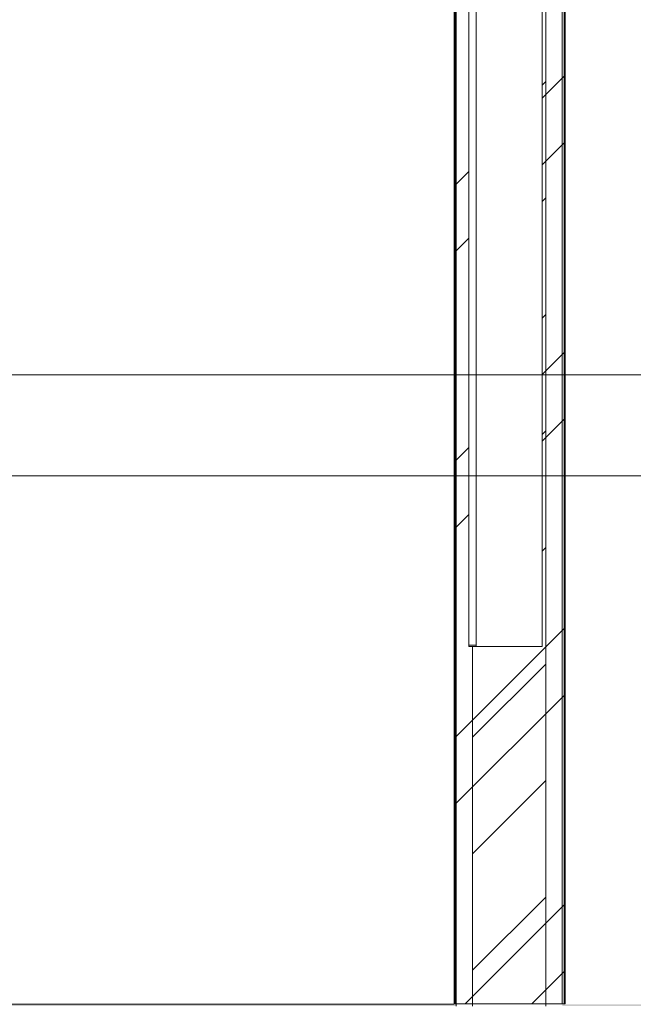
# Model space of a CAD drawing. Header units: metres. Extents: x 1.7 to 42.3, y -72.9 to -47.6.
# Tile 212 of 216: x 31.8 to 32.6, y -54.3 to -53. Entities that reach past the tile are written whole.
import ezdxf

# ---------------------------------------------------------------- set-up
doc = ezdxf.new("R2010")
doc.units = ezdxf.units.M
doc.layers.add('2PAV - FRIG_dwg', color=7, linetype='Continuous', lineweight=18, true_color=0x767676)
doc.layers.add('TUB_FRIGO', color=30, linetype='Continuous', lineweight=18, true_color=0xff7f00)
for name, color, linetype, lineweight in [('A-GLAZ', 7, 'Continuous', 18), ('A-WALL', 7, 'Continuous', 18), ('A-WALL-PATT', 7, 'Continuous', 18), ('G-ANNO-SYMB', 7, 'Continuous', 9)]:
    doc.layers.add(name, color=color, linetype=linetype, lineweight=lineweight)
pattern_1 = [(49.99999999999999, (21.555, -62.9), (0.5465545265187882, -0.04781508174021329), [0.05715, -0.62865]), (355, (21.555, -62.9), (-0.1057276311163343, 0.5731658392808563), [0.04572, -0.50292]), (100.451, (21.601, -62.904), (0.440827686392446, 0.5253490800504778), [0.04857, -0.53427]), (46.184, (21.555, -62.748), (0.8132373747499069, -0.1261291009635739), [0.08573, -0.9429799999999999]), (96.636, (21.623, -62.758), (0.7122119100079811, 0.7422871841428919), [0.07286000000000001, -0.8014100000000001]), (351.184, (21.555, -62.748), (0.7122166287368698, 0.7422739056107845), [0.06858, -0.75438]), (21, (21.631, -62.786), (0.4548461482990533, -0.3067949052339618), [0.05715, -0.62865]), (326, (21.631, -62.786), (0.1854048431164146, 0.5525599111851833), [0.04572, -0.50292]), (71.45100000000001, (21.669, -62.81100000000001), (0.6402508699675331, 0.2457631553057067), [0.04857, -0.53427]), (37.50000000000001, (21.555, -62.9), (0.009260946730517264, 0.2536671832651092), [0.02515, -0.47168, 0.02515, -0.48539, -0.5048199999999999]), (37.50000000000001, (21.555, -62.9), (0.009260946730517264, 0.2536671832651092), [-1.007, 0.02515, -0.47968]), (7.499999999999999, (21.555, -62.9), (0.2004558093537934, 0.3005459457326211), [0.02515, -0.26594, 0.02515, -0.46025, -0.1924]), (7.499999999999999, (21.555, -62.9), (0.2004558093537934, 0.3005459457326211), [-0.7764800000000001, 0.02515, -0.16726]), (327.5, (21.385, -62.9), (0.4067681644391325, -0.01718819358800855), [0.02515, -0.16535, 0.02515, -0.56921, -0.78867]), (327.5, (21.385, -62.9), (0.4067681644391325, -0.01718819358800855), [-0.78486, 0.02515, -0.76352]), (317.5, (21.309, -62.9), (0.4443831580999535, 0.07627942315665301), [0.02515, -0.2225, 0.02515, -0.36957, -0.56007]), (317.5, (21.309, -62.9), (0.4443831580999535, 0.07627942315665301), [-0.64237, 0.02515, -0.53492])]

# ---------------------------------------------------------------- blocks, each defined once
blk = doc.blocks.new('CBasculante 2_00m com grade2 - J7 basculante 2_00 x 0_50 banheiro-7181105-2PAV - FRIGORÍFICA')
at = {"layer": 'A-GLAZ', "color": 253, "true_color": 0xaaaaaa}
for p, q in [((-0.5000000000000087, 0.05499999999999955), (1.499999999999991, 0.05499999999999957)), ((-0.5000000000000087, 0.04499999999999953), (-0.5000000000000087, 0.05499999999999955)), ((-0.4980000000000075, 0.04499999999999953), (-0.4980000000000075, 0.05499999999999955)), ((1.497999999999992, 0.05499999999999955), (-0.4980000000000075, 0.05499999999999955)), ((1.499999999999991, 0.04499999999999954), (-0.5000000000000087, 0.04499999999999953)), ((-0.5000000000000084, 0.04499999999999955), (1.499999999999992, 0.04499999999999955)), ((-0.5000000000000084, -0.04500000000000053), (-0.5000000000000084, 0.04499999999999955)), ((1.497999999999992, 0.04499999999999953), (-0.4980000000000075, 0.04499999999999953)), ((1.499999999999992, -0.04500000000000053), (-0.5000000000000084, -0.04500000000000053))]:
    blk.add_line(p, q, dxfattribs=at)
blk = doc.blocks.new('4 GRE - ESCOLA DE CINEMA E AUDIOVISUAL CINE REX R07_rvt-1-2PAV - FRIGORÍFICA')
at = {"layer": 'A-WALL-PATT', "true_color": 0xd4d4d4}
h = blk.add_hatch(dxfattribs=at)
h.set_pattern_fill('FP_1', color=254, style=0, pattern_type=2)
h.set_pattern_definition(pattern_1)
h.paths.add_polyline_path([(32.36230015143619, -54.34154163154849), (32.3648001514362, -54.34154163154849), (32.3648001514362, -51.62149029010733), (32.36361463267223, -51.62150565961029), (32.36361463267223, -51.64019568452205), (32.3623001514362, -51.64019568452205), (32.36230015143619, -54.22789579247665)])
h.paths.add_polyline_path([(32.3648001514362, -51.50569152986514), (32.3648001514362, -51.17544595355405), (32.3623001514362, -51.17544595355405), (32.3623001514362, -51.48713694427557), (32.36361463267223, -51.48758371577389), (32.36362107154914, -51.50567616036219)])
h = blk.add_hatch(dxfattribs=at)
h.set_pattern_fill('FP_2', color=254, style=0, pattern_type=2)
h.set_pattern_definition([(45, (21.555, -62.9), (-0.0795495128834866, 0.0795495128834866), [])])
h.paths.add_polyline_path([(32.3873001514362, -54.36654163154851), (32.48730015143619, -54.36654163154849), (32.48730015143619, -51.61558809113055), (32.3873001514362, -51.61558809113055), (32.3873001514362, -51.85294595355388), (32.48230015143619, -51.85294595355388), (32.48230015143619, -53.85294595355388), (32.38730015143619, -53.85294595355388), (32.38730015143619, -54.34404163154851)])
h.paths.add_polyline_path([(32.48730015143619, -51.51158809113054), (32.48730015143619, -51.17544595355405), (32.3873001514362, -51.17544595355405), (32.3873001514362, -51.51158809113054), (32.39791708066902, -51.51158809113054)])
h = blk.add_hatch(dxfattribs=at)
h.set_pattern_fill('FP_1', color=254, style=0, pattern_type=2)
h.set_pattern_definition(pattern_1)
h.paths.add_polyline_path([(32.51230015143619, -54.34154163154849), (32.51230015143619, -51.61558809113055), (32.5098001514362, -51.61558809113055), (32.5098001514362, -54.34154163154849)])
h.paths.add_polyline_path([(32.5098001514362, -51.51158809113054), (32.51230015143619, -51.51158809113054), (32.51230015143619, -51.17544595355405), (32.5098001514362, -51.17544595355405), (32.5098001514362, -51.42697804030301)])
h = blk.add_hatch(dxfattribs=at)
h.set_pattern_fill('FP_1', color=254, style=0, pattern_type=2)
h.set_pattern_definition(pattern_1)
h.paths.add_polyline_path([(33.70983924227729, -54.59154163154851), (33.71233924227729, -54.59154163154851), (33.71233924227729, -54.34154163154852), (32.5098001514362, -54.34154163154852), (32.5098001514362, -54.34404163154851), (33.70983924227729, -54.34404163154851), (33.70983924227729, -54.43537118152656)])
h.paths.add_polyline_path([(34.61483924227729, -54.59154163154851), (34.61483924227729, -54.34404163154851), (34.66710015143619, -54.34405959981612), (34.66710015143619, -54.34154163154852), (34.61233924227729, -54.34154163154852), (34.61233924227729, -54.59154163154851)])
h.paths.add_polyline_path([(31.86951602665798, -54.34404163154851), (32.3648001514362, -54.34404163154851), (32.3648001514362, -54.34154163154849), (21.40598821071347, -54.34154163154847), (21.40598821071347, -54.34404163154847), (26.65193160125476, -54.34404163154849)])
h.paths.add_polyline_path([(21.24848821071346, -54.34404163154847), (21.24848821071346, -54.34154163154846), (19.05598821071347, -54.34154163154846), (19.05598821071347, -54.34404163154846), (21.10824814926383, -54.34404163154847)])
h.paths.add_polyline_path([(21.25698821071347, -54.34404163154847), (21.26098821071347, -54.34404163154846), (21.26098821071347, -54.34154163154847), (21.25698821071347, -54.34154163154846)])
h.paths.add_polyline_path([(18.91098821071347, -54.34404163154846), (18.91098821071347, -54.34154163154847), (11.93959770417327, -54.34154163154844), (11.93959770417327, -54.34404163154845), (18.82555496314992, -54.34404163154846)])
h.paths.add_polyline_path([(11.73959770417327, -54.34404163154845), (11.73959770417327, -54.34154163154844), (11.39978762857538, -54.34154163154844), (11.39978762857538, -54.34404163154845), (11.65137637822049, -54.34404163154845)])
h.paths.add_polyline_path([(9.797287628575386, -54.34404163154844), (9.799787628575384, -54.34404163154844), (9.799787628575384, -54.34154163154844), (9.797287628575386, -54.34154163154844)])
h.paths.add_polyline_path([(9.042584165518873, -54.34404163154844), (9.652287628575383, -54.34404163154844), (9.652287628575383, -54.34154163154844), (5.51733924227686, -54.34154163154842), (5.51733924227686, -54.34404163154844), (8.39038611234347, -54.34404163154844)])
at = {"layer": 'A-WALL', "color": 253, "true_color": 0xaaaaaa}
for p, q in [((32.36230015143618, -51.17544595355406), (32.36230015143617, -54.3415416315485)), ((32.36480015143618, -51.17544595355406), (32.36480015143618, -54.34154163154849)), ((32.48730015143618, -51.17544595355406), (32.48730015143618, -54.34154163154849)), ((32.50980015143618, -51.17544595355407), (32.50980015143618, -54.3415416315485)), ((32.51230015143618, -54.3415416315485), (32.51230015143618, -51.17544595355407)), ((32.38730015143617, -53.8529459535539), (32.38730015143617, -54.34154163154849)), ((32.36230015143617, -54.3415416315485), (21.40848821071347, -54.34154163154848)), ((32.36480015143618, -54.34404163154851), (32.36480015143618, -54.3415416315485)), ((32.38730015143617, -54.34404163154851), (32.38730015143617, -54.3415416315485)), ((32.48730015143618, -54.34404163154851), (32.48730015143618, -54.3415416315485))]:
    blk.add_line(p, q, dxfattribs=at)
at = {"layer": 'A-GLAZ', "color": 253, "lineweight": 18, "true_color": 0xaaaaaa, "rotation": 89.99999999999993}
blk.add_blockref('CBasculante 2_00m com grade2 - J7 basculante 2_00 x 0_50 banheiro-7181105-2PAV - FRIGORÍFICA', (32.43730015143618, -53.35294595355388), dxfattribs=at)
blk = doc.blocks.new('2PAV - FRIG_dwg-1115023-2PAV - FRIGORÍFICA')
at = {"layer": 'TUB_FRIGO'}
blk.add_line((11.75835324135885, 9.279919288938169), (-10.22710657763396, 9.279919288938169), dxfattribs=at)

msp = doc.modelspace()

# ---------------------------------------------------------------- hatches: boundary and pattern name
at = {"layer": 'A-WALL-PATT', "true_color": 0xaaaaaa}
h = msp.add_hatch(dxfattribs=at)
h.set_pattern_fill('FP_33', color=253, style=0, pattern_type=2)
h.set_pattern_definition([(45, (21.555, -62.9), (-0.1885853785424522, 0.1885853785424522), []), (45, (21.555, -62.614), (-0.1885853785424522, 0.1885853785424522), [])])
h.paths.add_polyline_path([(32.36362107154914, -54.34094163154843), (32.51362107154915, -54.34094163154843), (32.51362107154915, -51.61558809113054), (32.38679765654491, -51.61558809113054), (32.38679765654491, -51.61811695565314), (32.3858904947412, -51.61862049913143), (32.3858904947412, -51.62123042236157), (32.36362107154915, -51.62150565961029), (32.36362107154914, -54.22789579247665)])
h.paths.add_polyline_path([(32.38230015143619, -53.85294595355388), (32.38230015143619, -51.85294595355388), (32.48230015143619, -51.85294595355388), (32.48230015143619, -53.85294595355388), (32.39230015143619, -53.85294595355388)])
h.paths.add_polyline_path([(32.51362107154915, -51.51158809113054), (32.51362107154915, -51.17484595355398), (32.36362107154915, -51.17484595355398), (32.36362107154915, -51.50567616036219), (32.3858904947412, -51.50595139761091), (32.3858904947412, -51.50907044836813), (32.38679765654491, -51.50906486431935), (32.38679765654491, -51.51158809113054)])

# ---------------------------------------------------------------- linework, layer by layer
at = {"layer": 'A-WALL', "color": 253, "true_color": 0xaaaaaa}
for p, q in [((32.36362107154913, -51.17484595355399), (32.36362107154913, -54.34094163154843)), ((32.51362107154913, -54.34094163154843), (32.51362107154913, -51.17484595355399)), ((32.36362107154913, -54.34094163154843), (32.51362107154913, -54.34094163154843))]:
    msp.add_line(p, q, dxfattribs=at)
at = {"layer": 'G-ANNO-SYMB'}
msp.add_line((4.117766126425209, -53.4819618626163), (40.7779860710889, -53.48196186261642), dxfattribs=at)

# ---------------------------------------------------------------- block references
at = {"lineweight": 5}
msp.add_blockref('4 GRE - ESCOLA DE CINEMA E AUDIOVISUAL CINE REX R07_rvt-1-2PAV - FRIGORÍFICA', (0, 0), dxfattribs=at)
at = {"layer": '2PAV - FRIG_dwg', "color": 7}
msp.add_blockref('2PAV - FRIG_dwg-1115023-2PAV - FRIGORÍFICA', (21.5549999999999, -62.90000000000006), dxfattribs=at)

doc.saveas('drawing.dxf')
